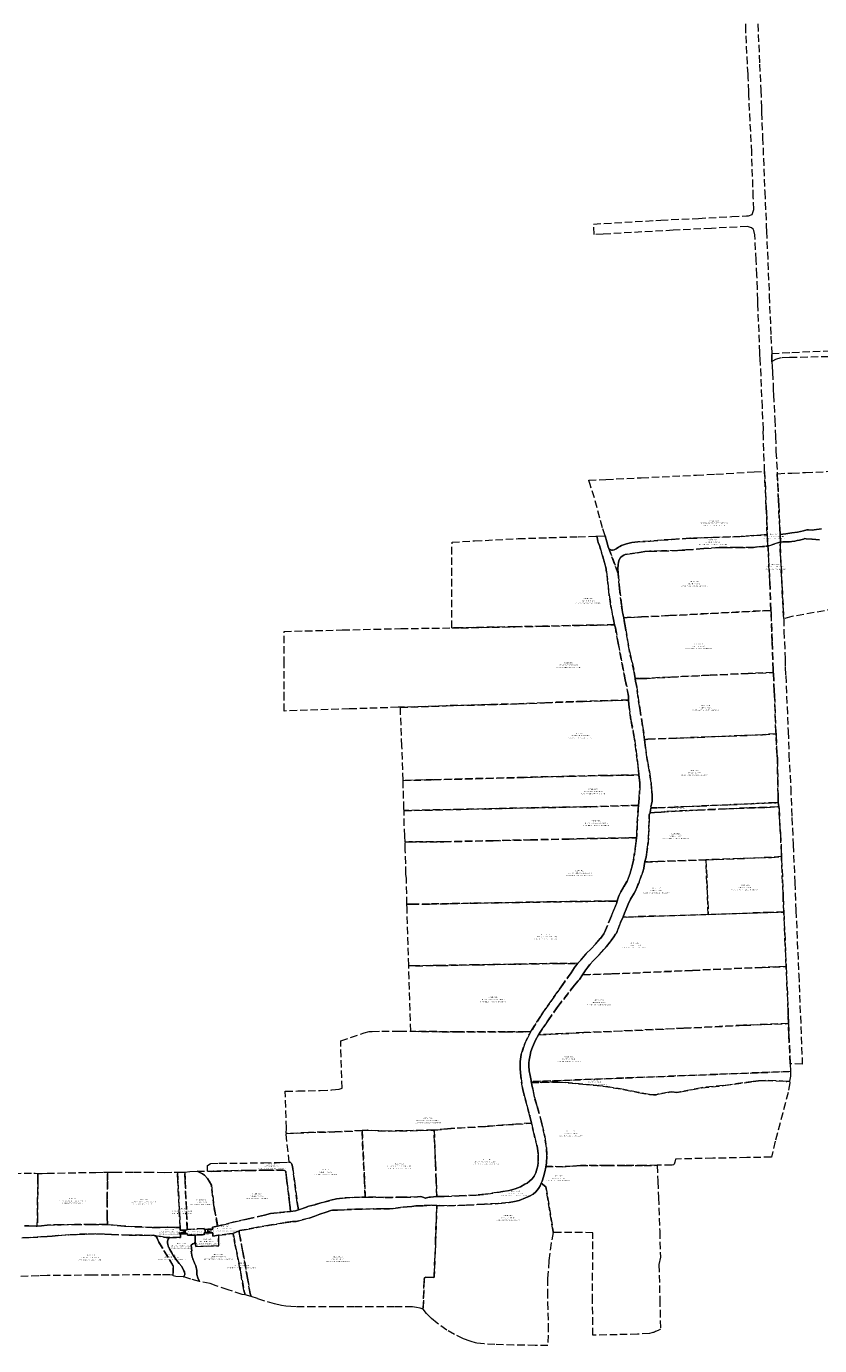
# Model space of a CAD drawing. Header units: metres. Extents: x 188526 to 197860, y 581431 to 587564.
# Tile 4 of 31: x 190972 to 192037, y 581779 to 583551. Entities that reach past the tile are written whole.
import ezdxf
from ezdxf.enums import TextEntityAlignment as Align

# ---------------------------------------------------------------- set-up
doc = ezdxf.new("R2010")
doc.units = ezdxf.units.M
doc.linetypes.add('DASHEDX2', pattern=[14, 10, -4])
doc.layers.add('B-WA-KG-GRENS_KADASTRAAL-G', color=150, linetype='DASHEDX2', lineweight=18)
doc.layers.add('B-WA-KG-GRENS_KADASTRAAL-T50', color=130, linetype='Continuous', lineweight=50)
doc.styles.add('NLCS-ISO-T25', font='NLCS-ISO.ttf', dxfattribs={"height": 2.5})

msp = doc.modelspace()

# ---------------------------------------------------------------- linework, layer by layer
at = {"flags": 128}
for points in [[(191184.6, 581932.2), (191176.9, 581929.7)], [(191220.5, 581933.2), (191214.5, 581932)]]:
    msp.add_lwpolyline(points, dxfattribs=at)
at = {"layer": 'B-WA-KG-GRENS_KADASTRAAL-G'}
for points in [[(191954.2, 583553.8), (191956.6, 583500), (191958.2, 583465.2), (191959.3, 583441.7), (191959.2, 583435.3), (191960.6, 583401.5), (191963.5, 583328.4), (191965.6, 583282.2), (191965.8, 583275.7), (191969.5, 583189), (191971.7, 583134.8), (191973, 583111.5), (191973.2, 583100), (191973.4, 583093.9), (191974, 583086.1), (191975, 583061.7), (191975.3, 583056.2), (191977, 583022.8), (191977.8, 583000), (191978.4, 582985.6), (191978.5, 582979.8), (191980.3, 582949.8), (191982, 582913.6), (191982.2, 582907.8), (191983.6, 582876.8), (191984, 582868.4), (191984.5, 582858.2), (191984.5, 582858.2), (191982.4, 582857.6), (191967.5, 582852.7), (191966.8, 582868), (191965.9, 582898.5), (191965.4, 582904.3), (191963.3, 582952.9), (191961.6, 583000), (191961.4, 583005.1), (191961.6, 583009.3), (191960.3, 583039.1), (191957.8, 583097.4), (191957.5, 583102), (191957, 583112.4), (191954.3, 583177.5), (191954.4, 583182.8), (191953.7, 583198.4), (191953, 583216.4), (191951.9, 583236.5), (191950.2, 583270.6), (191948.7, 583276.6), (191947.8, 583278.4), (191945.6, 583279.9), (191940.3, 583281.9), (191891.8, 583279.4), (191840.6, 583276.8), (191746.7, 583271.7), (191734.6, 583271), (191733.6, 583285.2), (191824, 583290.4), (191874.5, 583292.8), (191919.3, 583295.1), (191938.9, 583296.1), (191941.5, 583296.3), (191946.7, 583297.9), (191948.7, 583304.6), (191948.1, 583320.9), (191946, 583381.5), (191942.1, 583458.3), (191942, 583463), (191941.3, 583481.7), (191941, 583486.3), (191940.3, 583499.9), (191940.3, 583500), (191938.3, 583541.6), (191938.3, 583544.2), (191938, 583556.7)], [(192049.2, 583107.1), (192000, 583105.8), (191996.9, 583105.8), (191985.4, 583105.5), (191980.8, 583104.2), (191977.7, 583103.1), (191973.9, 583100.9), (191973.2, 583100), (191973, 583111.5), (191973, 583111.5), (192000, 583112.8), (192070.2, 583116)], [(192039.8, 582876.1), (192029.9, 582874.6), (192027.1, 582874.2), (192022.3, 582874.5), (192020.2, 582874.5), (192015.3, 582873.3), (192007.5, 582871.7), (192000, 582870.5), (191991.8, 582869.2), (191987.8, 582868.8), (191984, 582868.4), (191984, 582868.4), (191983.6, 582876.8), (191982.2, 582907.8), (191982, 582913.6), (191980.3, 582949.8), (191994.7, 582950.8), (192000, 582950.9), (192018.1, 582951.6), (192063.4, 582953.5)], [(192037.2, 582861.1), (192026.9, 582862.1), (192019.2, 582862.6), (192017.1, 582862.8), (192015.4, 582862.3), (192010, 582860.9), (192007, 582860.1), (192003.7, 582859.4), (192000, 582859), (191998.2, 582858.7), (191986.9, 582858.3), (191984.5, 582858.2), (191984, 582868.4), (191984, 582868.4), (191987.8, 582868.8), (191991.8, 582869.2), (192000, 582870.5), (192007.5, 582871.7), (192015.3, 582873.3), (192020.2, 582874.5), (192022.3, 582874.5), (192027.1, 582874.2), (192029.9, 582874.6), (192039.8, 582876.1)], [(192071.1, 582770.9), (192001.9, 582758.6), (192000, 582758.1), (191988.9, 582755.4), (191984.1, 582853.8), (191984.5, 582858.2), (191984.5, 582858.2), (191986.9, 582858.3), (191998.2, 582858.7), (192000, 582859), (192003.7, 582859.4), (192007, 582860.1), (192010, 582860.9), (192015.4, 582862.3), (192017.1, 582862.8), (192019.2, 582862.6), (192026.9, 582862.1), (192037.2, 582861.1)], [(190941.1, 582010.4), (190982.1, 582010.8), (190984, 582010.7), (190987.6, 582010.6), (190987.5, 582000), (190987.5, 582000), (190986.9, 581954), (190986.8, 581939.9), (190985.3, 581939.9), (190975.1, 581940.1), (190969.4, 581940.1)], [(190969.4, 581940.1), (190975.1, 581940.1), (190985.3, 581939.9), (190986.8, 581939.9), (190992.6, 581940.2), (191000, 581941), (191018.7, 581941.6), (191036.7, 581941.8), (191059.3, 581941.9), (191079.8, 581942), (191081.1, 581941.9), (191093.8, 581940.7), (191103.9, 581939.6), (191119.5, 581938.9), (191141.1, 581938), (191152.6, 581938), (191161.6, 581938.3), (191172.2, 581938.1), (191176.8, 581937.7), (191178.4, 581938.1), (191178.7, 581934.1), (191183.8, 581934.1), (191184.2, 581929.6), (191178.9, 581929.3), (191178.9, 581924.6), (191163.8, 581924.5), (191159.8, 581924.4), (191142.6, 581927.4), (191140.1, 581927.3), (191128.1, 581927.4), (191109.9, 581927.8), (191086.3, 581928.6), (191076.8, 581929.1), (191065.2, 581929.3), (191053.4, 581928.9), (191040.8, 581928.7), (191029.3, 581928.2), (191014.9, 581927), (191006.5, 581926.4), (191000, 581925.9), (190991.4, 581925.2), (190977.5, 581924.4), (190965.8, 581923.9)], [(190965.8, 581923.9), (190977.5, 581924.4), (190991.4, 581925.2), (191000, 581925.9), (191006.5, 581926.4), (191014.9, 581927), (191029.3, 581928.2), (191040.8, 581928.7), (191053.4, 581928.9), (191065.2, 581929.3), (191076.8, 581929.1), (191086.3, 581928.6), (191109.9, 581927.8), (191128.1, 581927.4), (191140.1, 581927.3), (191142.6, 581927.4), (191145.6, 581926.2), (191146.4, 581925.6), (191146.9, 581924.9), (191147.6, 581923.4), (191149.9, 581918.2), (191169.4, 581886.4), (191169.4, 581873.9), (191164.7, 581874.5), (191152.6, 581874.5), (191060.1, 581873.8), (191000, 581873.3), (190988.6, 581873.2), (190947.1, 581871.3)]]:
    msp.add_lwpolyline(points, dxfattribs=at)
for points in [[(191963.3, 582952.9), (191965.4, 582904.3), (191965.9, 582898.5), (191966.8, 582868), (191962.9, 582867.9), (191948.7, 582866.8), (191931.8, 582865.8), (191892, 582864.3), (191862.9, 582863.3), (191838.5, 582861.7), (191809.8, 582859.6), (191793.1, 582858.3), (191785.2, 582857.5), (191778, 582855.9), (191771.3, 582853.6), (191769, 582852.3), (191767.1, 582851.2), (191763.8, 582849.1), (191761.3, 582847.7), (191759.2, 582847.5), (191757.5, 582847.5), (191755.9, 582848), (191754.8, 582848.5), (191754.1, 582849.7), (191753.3, 582851.6), (191751.6, 582858.6), (191749.2, 582866.4), (191745.7, 582877.4), (191742.2, 582890.5), (191734.7, 582917.4), (191729.1, 582935.4), (191727.3, 582940.8), (191727.3, 582941.1), (191750.2, 582942.2), (191797.7, 582944.5), (191871.9, 582948.1), (191897.9, 582949.4), (191949.1, 582952.6), (191963.3, 582952.9)], [(191249.2, 581929.8), (191245, 581929.3), (191229.9, 581927.4), (191222.6, 581926.4), (191222.3, 581930.9), (191216, 581930.7), (191215.7, 581935.5), (191222.3, 581935.8), (191222.2, 581938.2), (191228.9, 581939.7), (191234.3, 581941), (191249.9, 581944.9), (191268.2, 581949.1), (191291.6, 581954.6), (191299.7, 581956.7), (191308.8, 581957.8), (191322.1, 581958.9), (191326.7, 581959.5), (191333.4, 581960.4), (191337.4, 581961.7), (191340.3, 581962.6), (191351.4, 581966.4), (191359.2, 581968.4), (191369.3, 581971.5), (191381, 581974.4), (191388.7, 581976.4), (191396.5, 581977.5), (191409.5, 581978.2), (191422.4, 581978.8), (191427.1, 581978.7), (191441.6, 581978.5), (191453.9, 581978.3), (191478.4, 581978.5), (191497.3, 581979.1), (191500.9, 581979.4), (191503.1, 581979), (191505.8, 581978.1), (191507.5, 581977.4), (191507.9, 581977.2), (191509.5, 581977.6), (191513.1, 581978.5), (191514.6, 581978.8), (191518.8, 581978.9), (191521.9, 581979.5), (191522.8, 581979.7), (191523.1, 581979.6), (191525.6, 581979.4), (191532.9, 581979.7), (191553.4, 581980.5), (191575.8, 581981.4), (191588.7, 581982.5), (191606.8, 581985.5), (191618.6, 581987.2), (191628.6, 581990), (191635.4, 581992.7), (191641.3, 581995.9), (191644.5, 581997.5), (191647.7, 582000), (191651.2, 582003.2), (191653.9, 582006.8), (191656, 582011.2), (191657.4, 582016.1), (191658.8, 582020.9), (191659.2, 582025.2), (191659.3, 582036.8), (191658.4, 582044.5), (191653.8, 582062.6), (191650.3, 582078.1), (191648.2, 582087.6), (191640.4, 582115.6), (191638.5, 582123.2), (191635.9, 582141.2), (191635, 582151.1), (191635.1, 582160.6), (191636.6, 582170.4), (191640.7, 582183.4), (191647.6, 582197.7), (191649.6, 582201.1), (191663.8, 582223.6), (191690.2, 582261.2), (191703.4, 582280), (191708, 582287.2), (191709.2, 582288.7), (191712.4, 582292.6), (191716.4, 582296.9), (191723.9, 582305.7), (191730.2, 582311.9), (191736.1, 582318.3), (191742.8, 582325.9), (191747.3, 582332), (191748.5, 582334), (191757.5, 582356.2), (191763.1, 582369.6), (191764.5, 582372.3), (191765.4, 582376.1), (191766.3, 582379.4), (191767.2, 582381.8), (191768, 582384), (191768.9, 582386.1), (191770.4, 582388.8), (191773.6, 582393.9), (191779.2, 582404), (191782.8, 582413.5), (191785.5, 582423.6), (191787.3, 582431), (191789.5, 582446.3), (191791, 582457.2), (191791.1, 582461.3), (191791.7, 582464.3), (191791.8, 582467.1), (191792.4, 582481.2), (191793.6, 582500), (191793.9, 582504.7), (191794.9, 582514.3), (191795.7, 582529.9), (191795.6, 582535), (191794.5, 582545.5), (191793.8, 582551.9), (191792.8, 582563.2), (191788.7, 582593.9), (191783.9, 582619.7), (191780.8, 582639.9), (191780.6, 582646), (191780.7, 582651.4), (191776.1, 582673.4), (191766.8, 582722.4), (191762.9, 582742.9), (191761.9, 582747), (191760.3, 582754.4), (191757, 582772.3), (191754.6, 582787), (191752.8, 582803.4), (191751.2, 582817.9), (191750.2, 582824.4), (191747.1, 582835.2), (191741.4, 582853.6), (191740, 582857.5), (191739.5, 582859.4), (191738.5, 582864.5), (191738.2, 582866.1), (191749.2, 582866.4), (191751.6, 582858.6), (191753.3, 582851.6), (191754.1, 582849.7), (191766.7, 582816), (191768.5, 582795.8), (191771.1, 582773.7), (191772.9, 582762.3), (191773.4, 582759.9), (191774.1, 582756.4), (191774.7, 582752.7), (191776.6, 582742.6), (191781.7, 582711.5), (191785.4, 582696.8), (191788.3, 582683.7), (191789.6, 582674.9), (191790, 582671.1), (191791.1, 582666.1), (191795.6, 582635.2), (191799.5, 582611.6), (191801.7, 582596.5), (191802, 582592.8), (191802.3, 582589.7), (191803, 582585), (191805.5, 582566.1), (191808.6, 582549.7), (191810.8, 582535.4), (191811.7, 582524), (191812.3, 582517.5), (191812.3, 582510.3), (191811.5, 582506.2), (191810.9, 582504.3), (191810.5, 582503.1), (191810.8, 582502.1), (191810.4, 582500), (191810.2, 582499.1), (191809.5, 582494), (191808.9, 582493.1), (191808.5, 582491.9), (191808.2, 582486.5), (191807.9, 582473.6), (191807.3, 582460.6), (191805.8, 582445.4), (191804.1, 582435.3), (191802.7, 582429.3), (191802.7, 582428.8), (191801.8, 582423.8), (191801, 582420.1), (191799.7, 582415.5), (191794.7, 582401.4), (191790.2, 582391), (191788.3, 582386.9), (191783.2, 582378.9), (191780, 582372.1), (191777.5, 582365.2), (191775.4, 582359.9), (191773.5, 582355.1), (191770, 582347.3), (191765.4, 582335.3), (191764.6, 582333.3), (191763.3, 582331.7), (191760.9, 582328.3), (191757.2, 582323.2), (191749.5, 582313.6), (191741, 582303.8), (191733.2, 582296.1), (191729, 582291.5), (191722.4, 582282.7), (191718.7, 582277.2), (191714.6, 582271), (191713.1, 582269), (191708.1, 582263.1), (191685.5, 582234.4), (191672.3, 582215.6), (191662.9, 582201.6), (191659.9, 582196.4), (191655.8, 582189.2), (191651.6, 582180.2), (191649.5, 582174.4), (191648.5, 582169.5), (191647.3, 582162.7), (191646.8, 582159.1), (191646.9, 582154.8), (191647.2, 582148.4), (191648.6, 582142.1), (191649.7, 582135.3), (191650, 582133.7), (191650.3, 582132.1), (191650.9, 582129.4), (191652.2, 582123.7), (191654.2, 582113), (191657.9, 582100.8), (191664.4, 582077.3), (191668, 582059.8), (191670.3, 582045.3), (191671, 582033.7), (191670.5, 582024.9), (191669.8, 582021.5), (191669.6, 582019.8), (191669.6, 582019.1), (191668.4, 582012.5), (191666.6, 582006), (191664.6, 582000), (191663.4, 581997.4), (191663.3, 581997.2), (191661.8, 581994), (191659.5, 581990.2), (191658.1, 581988.1), (191656.3, 581985.9), (191652.6, 581982.8), (191647.8, 581979.9), (191642.4, 581977.6), (191633.7, 581974), (191627.7, 581972.9), (191620.1, 581971.6), (191605.4, 581970.1), (191587.4, 581969.1), (191562.7, 581967.9), (191536.9, 581967.1), (191523.2, 581967.6), (191516.3, 581967.8), (191504.9, 581967.2), (191494.9, 581966.8), (191489.6, 581965.9), (191483.2, 581965.6), (191477.8, 581965.4), (191464.6, 581963.4), (191459.8, 581963), (191452, 581962.9), (191437.9, 581963.1), (191423.9, 581962.3), (191412.6, 581962.4), (191398.8, 581961.8), (191389.8, 581961), (191387, 581961), (191383.1, 581961.2), (191380.9, 581960.6), (191374.5, 581958.7), (191366.2, 581955.7), (191359.4, 581952.9), (191351.9, 581950.5), (191337.7, 581946.9), (191334.4, 581946.1), (191329.6, 581945.9), (191317.9, 581944.2), (191298.6, 581940.9), (191281.2, 581938), (191267, 581935.4), (191258.8, 581933.8), (191257.7, 581933.4), (191249.2, 581929.8)], [(191761.9, 582747), (191714.7, 582746.3), (191665, 582745.1), (191628.4, 582744.5), (191555.5, 582743), (191543.2, 582742.9), (191543.2, 582770.7), (191543.2, 582813.6), (191543.6, 582858.2), (191573.9, 582859.8), (191632.3, 582862.8), (191673.8, 582864.2), (191713, 582865.4), (191736.7, 582866.1), (191738.2, 582866.1), (191738.5, 582864.5), (191739.5, 582859.4), (191740, 582857.5), (191741.4, 582853.6), (191747.1, 582835.2), (191750.2, 582824.4), (191751.2, 582817.9), (191752.8, 582803.4), (191754.6, 582787), (191757, 582772.3), (191760.3, 582754.4), (191761.9, 582747)], [(191966.8, 582868), (191967.5, 582852.7), (191965.4, 582852.5), (191953.4, 582851.6), (191948.3, 582851), (191927, 582851.1), (191910, 582850.9), (191902.1, 582850.8), (191881.7, 582849.4), (191857.6, 582847.6), (191846.2, 582846.9), (191824.9, 582846.3), (191808.8, 582845.8), (191802.7, 582845.4), (191792.6, 582843.8), (191778.9, 582841.9), (191776.2, 582841.3), (191774.4, 582840.8), (191772.1, 582839.4), (191769.8, 582837.4), (191768.1, 582834.3), (191767.2, 582831.1), (191766.5, 582827.5), (191766.3, 582822.9), (191766.7, 582816), (191754.1, 582849.7), (191754.8, 582848.5), (191755.9, 582848), (191757.5, 582847.5), (191759.2, 582847.5), (191761.3, 582847.7), (191763.8, 582849.1), (191767.1, 582851.2), (191769, 582852.3), (191771.3, 582853.6), (191778, 582855.9), (191785.2, 582857.5), (191793.1, 582858.3), (191809.8, 582859.6), (191838.5, 582861.7), (191862.9, 582863.3), (191892, 582864.3), (191931.8, 582865.8), (191948.7, 582866.8), (191962.9, 582867.9), (191966.8, 582868)], [(191971.7, 582766.5), (191834.4, 582759.4), (191797.9, 582757.6), (191778.7, 582756.7), (191774.1, 582756.4), (191773.4, 582759.9), (191772.9, 582762.3), (191771.1, 582773.7), (191768.5, 582795.8), (191766.7, 582816), (191766.3, 582822.9), (191766.5, 582827.5), (191767.2, 582831.1), (191768.1, 582834.3), (191769.8, 582837.4), (191772.1, 582839.4), (191774.4, 582840.8), (191776.2, 582841.3), (191778.9, 582841.9), (191792.6, 582843.8), (191802.7, 582845.4), (191808.8, 582845.8), (191824.9, 582846.3), (191846.2, 582846.9), (191857.6, 582847.6), (191881.7, 582849.4), (191902.1, 582850.8), (191910, 582850.9), (191927, 582851.1), (191948.3, 582851), (191953.4, 582851.6), (191965.4, 582852.5), (191967.5, 582852.7), (191968, 582849.2), (191970.2, 582804.5), (191971.7, 582766.5)], [(191997.6, 582157.8), (191995.9, 582196.9), (191995.2, 582211.7), (191994.9, 582222.9), (191994.9, 582228.7), (191992.2, 582288.4), (191989.1, 582361.3), (191988.1, 582381.3), (191988.1, 582386.5), (191986.1, 582432.6), (191985.9, 582435.9), (191985.8, 582440.3), (191984.8, 582466.6), (191984.1, 582472.2), (191982.7, 582500), (191982.5, 582503), (191982, 582505.9), (191981.6, 582508.6), (191981.3, 582518.4), (191980.4, 582567), (191980, 582571.9), (191978.6, 582598.5), (191978.6, 582600.8), (191978.3, 582603.4), (191976.7, 582652.6), (191976.2, 582658.1), (191975.2, 582681.6), (191975, 582683.2), (191974.9, 582686.6), (191973.4, 582723.9), (191971.9, 582763.5), (191971.7, 582766.5), (191970.2, 582804.5), (191968, 582849.2), (191967.5, 582852.7), (191982.4, 582857.6), (191984.5, 582858.2), (191984.1, 582853.8), (191988.9, 582755.4), (191989.1, 582738.5), (191991, 582701.2), (191990.9, 582690.1), (191991.6, 582679.2), (191994.9, 582604.1), (191995.9, 582573), (191998.3, 582528.5), (191999.5, 582500), (192000, 582488.3), (192001.5, 582452), (192003.8, 582401.1), (192005.4, 582363.7), (192009.1, 582277.1), (192009.7, 582263.9), (192013.9, 582157.1), (192000, 582157.7), (191997.6, 582157.8)], [(191774.1, 582756.4), (191778.7, 582756.7), (191797.9, 582757.6), (191834.4, 582759.4), (191971.7, 582766.5), (191971.9, 582763.5), (191973.4, 582723.9), (191974.9, 582686.6), (191975, 582683.2), (191941.3, 582681.7), (191890.1, 582679.4), (191836.3, 582676.9), (191805.3, 582675.2), (191794.6, 582675.1), (191789.6, 582674.9), (191788.3, 582683.7), (191785.4, 582696.8), (191781.7, 582711.5), (191776.6, 582742.6), (191774.7, 582752.7), (191774.1, 582756.4)], [(191318.2, 582738.3), (191396.3, 582740.2), (191474.7, 582742), (191543.2, 582742.9), (191555.5, 582743), (191628.4, 582744.5), (191665, 582745.1), (191714.7, 582746.3), (191761.9, 582747), (191762.9, 582742.9), (191766.8, 582722.4), (191776.1, 582673.4), (191780.7, 582651.4), (191780.6, 582646), (191721, 582644.3), (191667.9, 582642.5), (191633.5, 582641), (191593.3, 582639.9), (191535.6, 582638.4), (191474.2, 582636.3), (191471.2, 582636.3), (191429.8, 582634.9), (191405.5, 582634.1), (191318, 582631.3), (191318.1, 582646.9), (191318.2, 582694.4), (191318.2, 582738.3)], [(191802, 582592.8), (191801.7, 582596.5), (191799.5, 582611.6), (191795.6, 582635.2), (191791.1, 582666.1), (191790, 582671.1), (191789.6, 582674.9), (191794.6, 582675.1), (191805.3, 582675.2), (191836.3, 582676.9), (191890.1, 582679.4), (191941.3, 582681.7), (191975, 582683.2), (191975.2, 582681.6), (191976.2, 582658.1), (191976.7, 582652.6), (191978.3, 582603.4), (191978.6, 582600.8), (191960.5, 582599.5), (191915.9, 582597.7), (191844.9, 582594.9), (191806.4, 582593.5), (191802, 582592.8)], [(191794.5, 582545.5), (191749.9, 582544.8), (191700.9, 582543.8), (191641.6, 582542.2), (191518.7, 582539.1), (191477.8, 582538.2), (191476.3, 582584.3), (191474.2, 582636.3), (191535.6, 582638.4), (191593.3, 582639.9), (191633.5, 582641), (191667.9, 582642.5), (191721, 582644.3), (191780.6, 582646), (191780.8, 582639.9), (191783.9, 582619.7), (191788.7, 582593.9), (191792.8, 582563.2), (191793.8, 582551.9), (191794.5, 582545.5)], [(191981.6, 582508.6), (191978.3, 582508.1), (191962.7, 582507.8), (191945.8, 582506.9), (191916.5, 582505.6), (191875.8, 582503.8), (191844.2, 582502.3), (191818.8, 582501.4), (191813.1, 582501.2), (191811.6, 582501.5), (191810.8, 582502.1), (191810.5, 582503.1), (191810.9, 582504.3), (191811.5, 582506.2), (191812.3, 582510.3), (191812.3, 582517.5), (191811.7, 582524), (191810.8, 582535.4), (191808.6, 582549.7), (191805.5, 582566.1), (191803, 582585), (191802.3, 582589.7), (191802, 582592.8), (191806.4, 582593.5), (191844.9, 582594.9), (191915.9, 582597.7), (191960.5, 582599.5), (191978.6, 582600.8), (191978.6, 582598.5), (191980, 582571.9), (191980.4, 582567), (191981.3, 582518.4), (191981.6, 582508.6)], [(191479.2, 582497.6), (191479.1, 582500), (191477.8, 582538.2), (191518.7, 582539.1), (191641.6, 582542.2), (191700.9, 582543.8), (191749.9, 582544.8), (191794.5, 582545.5), (191795.6, 582535), (191795.7, 582529.9), (191794.9, 582514.3), (191793.9, 582504.7), (191730, 582502.9), (191644.8, 582501.3), (191587.1, 582500), (191555.6, 582499.3), (191479.2, 582497.6)], [(191479.2, 582497.6), (191555.6, 582499.3), (191587.1, 582500), (191644.8, 582501.3), (191730, 582502.9), (191793.9, 582504.7), (191793.6, 582500), (191792.4, 582481.2), (191791.8, 582467.1), (191791.7, 582464.3), (191791.1, 582461.3), (191700.9, 582459.5), (191649, 582458.3), (191599, 582457.2), (191532.6, 582455.8), (191485.8, 582455.5), (191480.6, 582455.1), (191480.1, 582463.1), (191479.5, 582477), (191479.2, 582492), (191479.2, 582497.6)], [(191802.7, 582428.8), (191802.7, 582429.3), (191804.1, 582435.3), (191805.8, 582445.4), (191807.3, 582460.6), (191807.9, 582473.6), (191808.2, 582486.5), (191808.5, 582491.9), (191808.9, 582493.1), (191809.5, 582494), (191810.6, 582494.6), (191815.3, 582495.3), (191824.2, 582495.7), (191843, 582496.9), (191872.8, 582498.3), (191911.8, 582500), (191939.6, 582501.2), (191966.5, 582502), (191980.5, 582502.9), (191982.5, 582503), (191982.7, 582500), (191984.1, 582472.2), (191984.8, 582466.6), (191985.8, 582440.3), (191985.9, 582435.9), (191972.5, 582434.9), (191884.5, 582431.5), (191820, 582429.2), (191802.7, 582428.8)], [(191809.5, 582494), (191810.2, 582499.1), (191810.4, 582500), (191810.8, 582502.1), (191811.6, 582501.5), (191813.1, 582501.2), (191818.8, 582501.4), (191844.2, 582502.3), (191875.8, 582503.8), (191916.5, 582505.6), (191945.8, 582506.9), (191962.7, 582507.8), (191978.3, 582508.1), (191981.6, 582508.6), (191982, 582505.9), (191982.5, 582503), (191980.5, 582502.9), (191966.5, 582502), (191939.6, 582501.2), (191911.8, 582500), (191872.8, 582498.3), (191843, 582496.9), (191824.2, 582495.7), (191815.3, 582495.3), (191810.6, 582494.6), (191809.5, 582494)], [(191765.4, 582376.1), (191758.1, 582376.2), (191725.8, 582375.8), (191680.8, 582375.2), (191568, 582373.2), (191513.3, 582372.2), (191489.2, 582371.9), (191483.1, 582371.8), (191482.3, 582406.3), (191481.8, 582412.4), (191480.9, 582444.3), (191480.6, 582455.1), (191485.8, 582455.5), (191532.6, 582455.8), (191599, 582457.2), (191649, 582458.3), (191700.9, 582459.5), (191791.1, 582461.3), (191791, 582457.2), (191789.5, 582446.3), (191787.3, 582431), (191785.5, 582423.6), (191782.8, 582413.5), (191779.2, 582404), (191773.6, 582393.9), (191770.4, 582388.8), (191768.9, 582386.1), (191768, 582384), (191767.2, 582381.8), (191766.3, 582379.4), (191765.4, 582376.1)], [(191884.5, 582431.5), (191887.7, 582358.1), (191790.6, 582355.2), (191777.5, 582354.4), (191773.5, 582355.1), (191775.4, 582359.9), (191777.5, 582365.2), (191780, 582372.1), (191783.2, 582378.9), (191788.3, 582386.9), (191790.2, 582391), (191794.7, 582401.4), (191799.7, 582415.5), (191801, 582420.1), (191801.8, 582423.8), (191802.7, 582428.8), (191820, 582429.2), (191884.5, 582431.5)], [(191884.5, 582431.5), (191972.5, 582434.9), (191985.9, 582435.9), (191986.1, 582432.6), (191988.1, 582386.5), (191988.1, 582381.3), (191989.1, 582361.3), (191971.5, 582361), (191887.7, 582358.1), (191884.5, 582431.5)], [(191483.1, 582371.8), (191489.2, 582371.9), (191513.3, 582372.2), (191568, 582373.2), (191680.8, 582375.2), (191725.8, 582375.8), (191758.1, 582376.2), (191765.4, 582376.1), (191764.5, 582372.3), (191763.1, 582369.6), (191757.5, 582356.2), (191748.5, 582334), (191747.3, 582332), (191742.8, 582325.9), (191736.1, 582318.3), (191730.2, 582311.9), (191723.9, 582305.7), (191716.4, 582296.9), (191712.4, 582292.6), (191685, 582292.4), (191636.5, 582291.6), (191577.2, 582290.6), (191528.5, 582289.7), (191494.4, 582289.3), (191485.4, 582289.6), (191483.2, 582366.2), (191483.1, 582371.8)], [(191992.2, 582288.4), (191960.2, 582287.1), (191866.7, 582283.1), (191758, 582278.3), (191718.7, 582277.2), (191722.4, 582282.7), (191729, 582291.5), (191733.2, 582296.1), (191741, 582303.8), (191749.5, 582313.6), (191757.2, 582323.2), (191760.9, 582328.3), (191763.3, 582331.7), (191764.6, 582333.3), (191765.4, 582335.3), (191770, 582347.3), (191773.5, 582355.1), (191777.5, 582354.4), (191790.6, 582355.2), (191887.7, 582358.1), (191971.5, 582361), (191989.1, 582361.3), (191992.2, 582288.4)], [(191488.4, 582201.3), (191486.9, 582243.5), (191485.4, 582289.6), (191494.4, 582289.3), (191528.5, 582289.7), (191577.2, 582290.6), (191636.5, 582291.6), (191685, 582292.4), (191712.4, 582292.6), (191709.2, 582288.7), (191708, 582287.2), (191703.4, 582280), (191690.2, 582261.2), (191663.8, 582223.6), (191649.6, 582201.1), (191642.2, 582200.5), (191615.1, 582200.6), (191551, 582200.5), (191488.4, 582201.3)], [(191995.2, 582211.7), (191935, 582209.4), (191854.4, 582205.4), (191720.4, 582199.5), (191676.3, 582197.5), (191659.9, 582196.4), (191662.9, 582201.6), (191672.3, 582215.6), (191685.5, 582234.4), (191708.1, 582263.1), (191713.1, 582269), (191714.6, 582271), (191718.7, 582277.2), (191758, 582278.3), (191866.7, 582283.1), (191960.2, 582287.1), (191992.2, 582288.4), (191994.9, 582228.7), (191994.9, 582222.9), (191995.2, 582211.7)], [(191422.8, 582068.1), (191386.4, 582066.2), (191350.7, 582065.5), (191320.8, 582063.9), (191321.3, 582071.1), (191319.7, 582120.9), (191336.5, 582121.2), (191366.7, 582121.8), (191382.4, 582122.6), (191392, 582123.6), (191396.1, 582124.8), (191394.1, 582188.6), (191425.8, 582199.3), (191432.3, 582200.9), (191436.3, 582201.2), (191449.3, 582201.4), (191472.8, 582201.4), (191488.4, 582201.3), (191551, 582200.5), (191615.1, 582200.6), (191642.2, 582200.5), (191649.6, 582201.1), (191647.6, 582197.7), (191640.7, 582183.4), (191636.6, 582170.4), (191635.1, 582160.6), (191635, 582151.1), (191635.9, 582141.2), (191638.5, 582123.2), (191640.4, 582115.6), (191648.2, 582087.6), (191650.3, 582078.1), (191629.2, 582076.6), (191588.4, 582073.6), (191537.4, 582070.5), (191519.4, 582068.6), (191459.2, 582067.3), (191430.2, 582068.4), (191422.8, 582068.1)], [(191997.6, 582157.8), (191998.2, 582147.4), (191650, 582133.7), (191649.7, 582135.3), (191648.6, 582142.1), (191647.2, 582148.4), (191646.9, 582154.8), (191646.8, 582159.1), (191647.3, 582162.7), (191648.5, 582169.5), (191649.5, 582174.4), (191651.6, 582180.2), (191655.8, 582189.2), (191659.9, 582196.4), (191676.3, 582197.5), (191720.4, 582199.5), (191854.4, 582205.4), (191935, 582209.4), (191995.2, 582211.7), (191995.9, 582196.9), (191997.6, 582157.8)], [(191650, 582133.7), (191998.2, 582147.4), (191998.2, 582146.8), (191998, 582141.1), (191996.9, 582134.3), (191993, 582134.1), (191978.2, 582134.9), (191964.5, 582135.1), (191955.2, 582134.7), (191948.1, 582134), (191908.1, 582128.4), (191878.4, 582125.6), (191850.5, 582119.9), (191845.4, 582119.3), (191838.9, 582120), (191835.2, 582119.6), (191820.1, 582116.8), (191817.5, 582116.2), (191814.2, 582116), (191808.8, 582116.6), (191793.6, 582119.2), (191774.4, 582123.2), (191746.3, 582127.7), (191719.3, 582130.4), (191685.7, 582133.2), (191650.3, 582132.1), (191650, 582133.7)], [(191996.9, 582134.3), (191997, 582132.2), (191994.8, 582119.3), (191987.8, 582091.9), (191977.6, 582053.7), (191972.4, 582032.4), (191939.5, 582031.7), (191893.6, 582030.9), (191843.7, 582029.7), (191842.8, 582025.5), (191841.9, 582023.1), (191841, 582022.2), (191839, 582021.7), (191819.1, 582021.4), (191801.6, 582021.1), (191775.5, 582021.2), (191751.7, 582021.2), (191715.9, 582021), (191705.7, 582020.3), (191691.9, 582019.5), (191669.6, 582019.8), (191669.8, 582021.5), (191670.5, 582024.9), (191671, 582033.7), (191670.3, 582045.3), (191668, 582059.8), (191664.4, 582077.3), (191657.9, 582100.8), (191654.2, 582113), (191652.2, 582123.7), (191650.9, 582129.4), (191650.3, 582132.1), (191685.7, 582133.2), (191719.3, 582130.4), (191746.3, 582127.7), (191774.4, 582123.2), (191793.6, 582119.2), (191808.8, 582116.6), (191814.2, 582116), (191817.5, 582116.2), (191820.1, 582116.8), (191835.2, 582119.6), (191838.9, 582120), (191845.4, 582119.3), (191850.5, 582119.9), (191878.4, 582125.6), (191908.1, 582128.4), (191948.1, 582134), (191955.2, 582134.7), (191964.5, 582135.1), (191978.2, 582134.9), (191993, 582134.1), (191996.9, 582134.3)], [(191522.3, 582000), (191521.4, 582024.5), (191519.4, 582068.6), (191537.4, 582070.5), (191588.4, 582073.6), (191629.2, 582076.6), (191650.3, 582078.1), (191653.8, 582062.6), (191658.4, 582044.5), (191659.3, 582036.8), (191659.2, 582025.2), (191658.8, 582020.9), (191657.4, 582016.1), (191656, 582011.2), (191653.9, 582006.8), (191651.2, 582003.2), (191647.7, 582000), (191644.5, 581997.5), (191641.3, 581995.9), (191635.4, 581992.7), (191628.6, 581990), (191618.6, 581987.2), (191606.8, 581985.5), (191588.7, 581982.5), (191575.8, 581981.4), (191553.4, 581980.5), (191532.9, 581979.7), (191525.6, 581979.4), (191523.1, 581979.6), (191522.3, 582000)], [(191426.1, 582000), (191427.1, 581978.7), (191422.4, 581978.8), (191409.5, 581978.2), (191396.5, 581977.5), (191388.7, 581976.4), (191381, 581974.4), (191369.3, 581971.5), (191359.2, 581968.4), (191351.4, 581966.4), (191340.3, 581962.6), (191337.4, 581961.7), (191335.8, 581971.4), (191333.9, 581986.2), (191332, 582000), (191329.4, 582019.8), (191328.7, 582022.8), (191328.2, 582023.9), (191327.2, 582024.9), (191326.1, 582025.4), (191325, 582025.5), (191320.8, 582063.9), (191350.7, 582065.5), (191386.4, 582066.2), (191422.8, 582068.1), (191426.1, 582000)], [(191522.3, 582000), (191523.1, 581979.6), (191522.8, 581979.7), (191521.9, 581979.5), (191518.8, 581978.9), (191514.6, 581978.8), (191513.1, 581978.5), (191509.5, 581977.6), (191507.9, 581977.2), (191507.5, 581977.4), (191505.8, 581978.1), (191503.1, 581979), (191500.9, 581979.4), (191497.3, 581979.1), (191478.4, 581978.5), (191453.9, 581978.3), (191441.6, 581978.5), (191427.1, 581978.7), (191426.1, 582000), (191422.8, 582068.1), (191430.2, 582068.4), (191459.2, 582067.3), (191519.4, 582068.6), (191521.4, 582024.5), (191522.3, 582000)], [(191326.7, 581959.5), (191325.7, 581968.6), (191324.4, 581980.5), (191322, 582000), (191320.6, 582011.1), (191320.3, 582013.2), (191319.6, 582014), (191318.7, 582014.4), (191317, 582014.7), (191295, 582014.7), (191270.4, 582014.6), (191237.8, 582013.8), (191223.3, 582013.4), (191220.1, 582013.3), (191215.1, 582013.4), (191215.2, 582021.3), (191218.9, 582023.6), (191219.6, 582024), (191231.1, 582024.3), (191258.5, 582024.3), (191290.9, 582024.8), (191312.6, 582025.2), (191324.2, 582025.6), (191325, 582025.5), (191326.1, 582025.4), (191327.2, 582024.9), (191328.2, 582023.9), (191328.7, 582022.8), (191329.4, 582019.8), (191332, 582000), (191333.9, 581986.2), (191335.8, 581971.4), (191337.4, 581961.7), (191333.4, 581960.4), (191326.7, 581959.5)], [(191819.9, 582000), (191820.7, 581978.4), (191822.4, 581932.8), (191823.4, 581897.9), (191821.4, 581888.1), (191822.6, 581841.2), (191823.5, 581801.2), (191820.3, 581799.7), (191819.2, 581799.1), (191818, 581798.6), (191816.8, 581798.1), (191815.4, 581797.5), (191814, 581797), (191813.2, 581796.7), (191811.8, 581796.3), (191808.8, 581795.5), (191792.7, 581794.6), (191765.3, 581794), (191732.8, 581793.4), (191732.3, 581838.9), (191732.6, 581930.9), (191679.3, 581931.4), (191679.4, 581932.7), (191669.5, 581992.7), (191663.3, 581997.2), (191663.4, 581997.4), (191664.6, 582000), (191666.6, 582006), (191668.4, 582012.5), (191669.6, 582019.1), (191669.6, 582019.8), (191691.9, 582019.5), (191705.7, 582020.3), (191715.9, 582021), (191751.7, 582021.2), (191775.5, 582021.2), (191801.6, 582021.1), (191819.1, 582021.4), (191819.9, 582000)], [(190987.5, 582000), (190987.6, 582010.6), (190990.3, 582010.5), (190993.3, 582010.6), (191000, 582010.7), (191028.3, 582011.3), (191065.3, 582011.9), (191076, 582012), (191081.1, 582012.1), (191080.9, 582000), (191080.7, 581974.8), (191080.7, 581951.7), (191081.1, 581941.9), (191079.8, 581942), (191059.3, 581941.9), (191036.7, 581941.8), (191018.7, 581941.6), (191000, 581941), (190992.6, 581940.2), (190986.8, 581939.9), (190986.9, 581954), (190987.5, 582000)], [(191178.4, 581938.1), (191176.8, 581937.7), (191172.2, 581938.1), (191161.6, 581938.3), (191152.6, 581938), (191141.1, 581938), (191119.5, 581938.9), (191103.9, 581939.6), (191093.8, 581940.7), (191081.1, 581941.9), (191080.7, 581951.7), (191080.7, 581974.8), (191080.9, 582000), (191081.1, 582012.1), (191084.2, 582012.1), (191090.9, 582012), (191116, 582012.2), (191133.5, 582012.3), (191157.3, 582011.9), (191170.5, 582012.3), (191175, 582012.1), (191175.5, 582000), (191178.4, 581938.1)], [(191185.4, 581934.1), (191183.8, 581934.1), (191178.7, 581934.1), (191178.4, 581938.1), (191175.5, 582000), (191175, 582012.1), (191180.4, 582012.1), (191181.6, 582012.4), (191184.8, 582012.3), (191185.3, 582000), (191188.2, 581935.4), (191188.1, 581934.6), (191185.4, 581934.1)], [(191215.7, 581935.5), (191212, 581935.4), (191211, 581935.4), (191211, 581936.6), (191188.2, 581935.4), (191185.3, 582000), (191184.8, 582012.3), (191191.4, 582012.9), (191201.2, 582013.4), (191208.5, 582010.1), (191211.3, 582008.1), (191215.4, 582003.9), (191217.6, 582000), (191220.6, 581994.6), (191224.1, 581964.9), (191228.9, 581939.7), (191222.2, 581938.2), (191222.3, 581935.8), (191215.7, 581935.5)], [(191217.6, 582000), (191215.4, 582003.9), (191211.3, 582008.1), (191208.5, 582010.1), (191201.2, 582013.4), (191215.1, 582013.4), (191220.1, 582013.3), (191223.3, 582013.4), (191237.8, 582013.8), (191270.4, 582014.6), (191295, 582014.7), (191317, 582014.7), (191318.7, 582014.4), (191319.6, 582014), (191320.3, 582013.2), (191320.6, 582011.1), (191322, 582000), (191324.4, 581980.5), (191325.7, 581968.6), (191326.7, 581959.5), (191322.1, 581958.9), (191308.8, 581957.8), (191299.7, 581956.7), (191291.6, 581954.6), (191268.2, 581949.1), (191249.9, 581944.9), (191234.3, 581941), (191228.9, 581939.7), (191224.1, 581964.9), (191220.6, 581994.6), (191217.6, 582000)], [(191523.2, 581967.6), (191536.9, 581967.1), (191562.7, 581967.9), (191587.4, 581969.1), (191605.4, 581970.1), (191620.1, 581971.6), (191627.7, 581972.9), (191633.7, 581974), (191642.4, 581977.6), (191647.8, 581979.9), (191652.6, 581982.8), (191656.3, 581985.9), (191658.1, 581988.1), (191659.5, 581990.2), (191661.8, 581994), (191663.3, 581997.2), (191669.5, 581992.7), (191679.4, 581932.7), (191679.3, 581931.4), (191676.9, 581917.3), (191673.6, 581893.1), (191672, 581869.5), (191671.8, 581852.7), (191672, 581837.5), (191672.6, 581807.3), (191672.4, 581779.3), (191655.2, 581779.6), (191626.8, 581779.9), (191601.2, 581780.9), (191586.8, 581781.6), (191576.5, 581782.8), (191568, 581785.2), (191558.8, 581788.3), (191546.9, 581794.2), (191536.8, 581800.1), (191523.5, 581809.4), (191516.1, 581815.8), (191509.4, 581822.5), (191504.7, 581828.1), (191506.3, 581868.1), (191506.5, 581870.5), (191508.3, 581871.1), (191518.5, 581870.7), (191519.8, 581871.3), (191519.7, 581872.8), (191521.6, 581920.8), (191523.2, 581967.6)], [(191504.7, 581828.1), (191501, 581829.5), (191496, 581830.4), (191490.6, 581831.2), (191466, 581831.6), (191437, 581831.5), (191412.2, 581831.6), (191388.5, 581831.5), (191359.2, 581831.4), (191334.2, 581831.4), (191327, 581831.8), (191320.4, 581832.2), (191314.5, 581833.3), (191305.3, 581835.5), (191292.4, 581838.9), (191282.4, 581842.4), (191273.7, 581845.4), (191272.5, 581849.4), (191269.1, 581869.9), (191262.7, 581905.3), (191258, 581930.1), (191257.7, 581933.4), (191258.8, 581933.8), (191267, 581935.4), (191281.2, 581938), (191298.6, 581940.9), (191317.9, 581944.2), (191329.6, 581945.9), (191334.4, 581946.1), (191337.7, 581946.9), (191351.9, 581950.5), (191359.4, 581952.9), (191366.2, 581955.7), (191374.5, 581958.7), (191380.9, 581960.6), (191383.1, 581961.2), (191387, 581961), (191389.8, 581961), (191398.8, 581961.8), (191412.6, 581962.4), (191423.9, 581962.3), (191437.9, 581963.1), (191452, 581962.9), (191459.8, 581963), (191464.6, 581963.4), (191477.8, 581965.4), (191483.2, 581965.6), (191489.6, 581965.9), (191494.9, 581966.8), (191504.9, 581967.2), (191516.3, 581967.8), (191523.2, 581967.6), (191521.6, 581920.8), (191519.7, 581872.8), (191519.8, 581871.3), (191518.5, 581870.7), (191508.3, 581871.1), (191506.5, 581870.5), (191506.3, 581868.1), (191504.7, 581828.1)], [(191198.5, 581927.8), (191198.7, 581919.2), (191197.5, 581916.5), (191195.6, 581915.9), (191193.4, 581914.3), (191194.3, 581906.3), (191193.3, 581906), (191194.8, 581898.1), (191199.4, 581886.4), (191200.9, 581880.2), (191200.8, 581874.9), (191202.1, 581870.3), (191204.5, 581865.6), (191192.9, 581868.4), (191182.5, 581871.8), (191183.3, 581872.3), (191184, 581872.9), (191184.6, 581873.7), (191185, 581874.6), (191184.2, 581878.4), (191183.5, 581879.8), (191180.7, 581885.4), (191177.2, 581889.6), (191172.9, 581895.2), (191169, 581900.6), (191163.1, 581911.7), (191161.8, 581915.1), (191161.5, 581917.5), (191161.5, 581919.5), (191161.9, 581921), (191162.4, 581922.4), (191163.4, 581923.8), (191163.8, 581924.5), (191178.9, 581924.6), (191178.9, 581929.3), (191184.2, 581929.6), (191185.6, 581929.6), (191188.1, 581929.7), (191188.4, 581927.4), (191198.5, 581927.8)], [(191185.6, 581929.6), (191184.2, 581929.6), (191183.8, 581934.1), (191185.4, 581934.1), (191185.6, 581929.6)], [(191212, 581935.4), (191212.2, 581930.7), (191210.9, 581930.6), (191210.9, 581928.2), (191198.5, 581927.8), (191188.4, 581927.4), (191188.1, 581929.7), (191185.6, 581929.6), (191185.4, 581934.1), (191188.1, 581934.6), (191188.2, 581935.4), (191211, 581936.6), (191211, 581935.4), (191212, 581935.4)], [(191265.8, 581847.5), (191262, 581847.8), (191243, 581854.2), (191226.9, 581859.8), (191218.7, 581862.5), (191204.5, 581865.6), (191202.1, 581870.3), (191200.8, 581874.9), (191200.9, 581880.2), (191199.4, 581886.4), (191194.8, 581898.1), (191193.3, 581906), (191194.3, 581906.3), (191193.4, 581914.3), (191195.6, 581915.9), (191197.5, 581916.5), (191198.7, 581919.2), (191199.5, 581912.4), (191230.3, 581913.3), (191229.9, 581927.4), (191245, 581929.3), (191249.2, 581929.8), (191250, 581927.8), (191252.9, 581912.1), (191259.3, 581880.8), (191264, 581853.8), (191265.8, 581847.5)], [(191216, 581930.7), (191222.3, 581930.9), (191222.6, 581926.4), (191229.9, 581927.4), (191230.3, 581913.3), (191199.5, 581912.4), (191198.7, 581919.2), (191198.5, 581927.8), (191210.9, 581928.2), (191210.9, 581930.6), (191212.2, 581930.7), (191216, 581930.7)], [(191212, 581935.4), (191215.7, 581935.5), (191216, 581930.7), (191212.2, 581930.7), (191212, 581935.4)], [(191249.2, 581929.8), (191257.7, 581933.4), (191258, 581930.1), (191262.7, 581905.3), (191269.1, 581869.9), (191272.5, 581849.4), (191273.7, 581845.4), (191265.8, 581847.5), (191264, 581853.8), (191259.3, 581880.8), (191252.9, 581912.1), (191250, 581927.8), (191249.2, 581929.8)], [(191142.6, 581927.4), (191159.8, 581924.4), (191163.8, 581924.5), (191163.4, 581923.8), (191162.4, 581922.4), (191161.9, 581921), (191161.5, 581919.5), (191161.5, 581917.5), (191161.8, 581915.1), (191163.1, 581911.7), (191169, 581900.6), (191172.9, 581895.2), (191177.2, 581889.6), (191180.7, 581885.4), (191183.5, 581879.8), (191184.2, 581878.4), (191185, 581874.6), (191184.6, 581873.7), (191184, 581872.9), (191183.3, 581872.3), (191182.5, 581871.8), (191172.9, 581871.9), (191169.4, 581873.2), (191169.4, 581873.9), (191169.4, 581886.4), (191149.9, 581918.2), (191147.6, 581923.4), (191146.9, 581924.9), (191146.4, 581925.6), (191145.6, 581926.2), (191142.6, 581927.4)]]:
    msp.add_lwpolyline(points, close=True, dxfattribs=at)

# ---------------------------------------------------------------- texts
at = {"layer": 'B-WA-KG-GRENS_KADASTRAAL-T50', "style": 'NLCS-ISO-T25'}
for s, p in [('HDG00H 00188', (191895.6, 582885.9)), ('PROTESTANTSE GEMEENTE TE RYPTSJERK', (191895.6, 582882.8)), ('SLACHTEDK 1 9256HG RYPTSJERK', (191895.6, 582879.6)), ('HDG00H 01517', (191975.7, 582868.3)), ('HARLINGERSTRWG 113 8914AZ LEEUWARDEN', (191893.6, 582854.3)), ('WETTERSKIP FRYSLAN', (191893.6, 582857.4)), ('HDG00H 00212', (191893.6, 582860.5)), ('RAADHUISWG 7 9251GH BURGUM', (191975.7, 582862.1)), ('GEMEENTE TYTSJERKSTERADIEL', (191975.7, 582865.2)), ('RAADHUISWG 7 9251GH BURGUM', (191978.6, 582821.3)), ('GEMEENTE TYTSJERKSTERADIEL', (191978.6, 582824.5)), ('HDG00H 00267', (191978.6, 582827.6)), ('WESTER OMWEI 41 9254ED HURDEGARYP', (191869, 582798.3)), ('SINNIGE A. (ARJAN)', (191869, 582801.4)), ('HDG00H 00216', (191869, 582804.6)), ('CARO N. (NICOLINE)', (191726.4, 582778.5)), ('HDG00H 00292', (191726.4, 582781.7)), ('NIEUWLANDSWG 22 9256XB RYPTSJERK', (191726.4, 582775.4)), ('WESTER OMWEI 41 9254ED HURDEGARYP', (191874.6, 582714.5)), ('SINNIGE A. (ARJAN)', (191874.6, 582717.6)), ('HDG00H 00217', (191874.6, 582720.7)), ('STICHTING OP TOUTENBURG', (191700.1, 582692.2)), ('HDG00H 00293', (191700.1, 582695.4)), ('SWARTEWEISEIN 2 9255JB TYTSJERK', (191700.1, 582689.1)), ('HDG00H 00218', (191884.1, 582638)), ('WESTER OMWEI 41 9254ED HURDEGARYP', (191884.1, 582631.7)), ('SINNIGE A. (ARJAN)', (191884.1, 582634.9)), ('SWARTEWEISEIN 2 9255JB TYTSJERK', (191715.9, 582594.5)), ('STICHTING OP TOUTENBURG', (191715.9, 582597.7)), ('HDG00H 00297', (191715.9, 582600.8)), ('SINNIGE A. (ARJAN)', (191868.6, 582547.9)), ('HDG00H 00219', (191868.6, 582551)), ('WESTER OMWEI 41 9254ED HURDEGARYP', (191868.6, 582544.7)), ('SWARTEWEISEIN 2 9255JB TYTSJERK', (191733.2, 582519.5)), ('STICHTING OP TOUTENBURG', (191733.2, 582522.6)), ('HDG00H 00323', (191733.2, 582525.7)), ('HARLINGERSTRWG 113 8914AZ LEEUWARDEN', (191846.8, 582496.5)), ('WETTERSKIP FRYSLAN', (191846.8, 582499.6)), ('HDG00H 00266', (191846.8, 582502.8)), ('DE STAAT (RIJKSVASTGOEDBEDRIJF)', (191737.2, 582480.1)), ('HDG00H 00324', (191737.2, 582483.2)), ('K VOORHOUT 7 2511CW S GRAVENHAGE', (191737.2, 582477)), ('WESTER OMWEI 41 9254ED HURDEGARYP', (191844.2, 582459.7)), ('SINNIGE A. (ARJAN)', (191844.2, 582462.8)), ('HDG00H 00220', (191844.2, 582465.9)), ('K VOORHOUT 7 2511CW S GRAVENHAGE', (191714.9, 582410)), ('DE STAAT (RIJKSVASTGOEDBEDRIJF)', (191714.9, 582413.1)), ('HDG00H 00299', (191714.9, 582416.3)), ('SINNIGE A. (ARJAN)', (191817.9, 582389.8)), ('HDG00H 00221', (191817.9, 582392.9)), ('WESTER OMWEI 41 9254ED HURDEGARYP', (191936.8, 582390.8)), ('SINNIGE A. (ARJAN)', (191936.8, 582393.9)), ('HDG00H 00259', (191936.8, 582397)), ('WESTER OMWEI 41 9254ED HURDEGARYP', (191817.9, 582386.7)), ('K VOORHOUT 7 2511CW S GRAVENHAGE', (191668.9, 582324.6)), ('DE STAAT (RIJKSVASTGOEDBEDRIJF)', (191668.9, 582327.8)), ('HDG00H 00300', (191668.9, 582330.9)), ('HDG00H 00222', (191788.1, 582319.2)), ('SLACHTEDK 8 9254HE HARDEGARYP', (191788.1, 582313)), ('PIEKSTRA E. (EELKE)', (191788.1, 582316.1)), ('K VOORHOUT 7 2511CW S GRAVENHAGE', (191598.9, 582240.3)), ('DE STAAT (RIJKSVASTGOEDBEDRIJF)', (191598.9, 582243.4)), ('HDG00H 00303', (191598.9, 582246.5)), ('SLACHTEDK 8 9254HE HARDEGARYP', (191741, 582236.2)), ('PIEKSTRA E. (EELKE)', (191741, 582239.3)), ('HDG00H 00223', (191741, 582242.4)), ('SLACHTEDK 8 9254HE HARDEGARYP', (191700.5, 582160.1)), ('PIEKSTRA E. (EELKE)', (191700.5, 582163.2)), ('HDG00H 00224', (191700.5, 582166.3)), ('SLACHTEDK 8 9254HE HARDEGARYP', (191735.4, 582129.2)), ('PIEKSTRA E. (EELKE)', (191735.4, 582132.3)), ('HDG00H 00225', (191735.4, 582135.5)), ('K VOORHOUT 7 2511CW S GRAVENHAGE', (191511.1, 582077.7)), ('DE STAAT (RIJKSVASTGOEDBEDRIJF)', (191511.1, 582080.8)), ('HDG00H 00304', (191511.1, 582084)), ('SLACHTEDK 8 9254HE HARDEGARYP', (191703.1, 582060.5)), ('PIEKSTRA E. (EELKE)', (191703.1, 582063.6)), ('HDG00H 00496', (191703.1, 582066.8)), ('WETTERSKIP FRYSLAN', (191301.7, 582019.5)), ('HDG00H 00335', (191301.7, 582022.6)), ('K VOORHOUT 7 2511CW S GRAVENHAGE', (191472.9, 582016.7)), ('DE STAAT (RIJKSVASTGOEDBEDRIJF)', (191472.9, 582019.8)), ('HDG00H 00308', (191472.9, 582022.9)), ('K VOORHOUT 7 2511CW S GRAVENHAGE', (191589.4, 582022.5)), ('DE STAAT (RIJKSVASTGOEDBEDRIJF)', (191589.4, 582025.6)), ('HDG00H 00309', (191589.4, 582028.8)), ('HARLINGERSTRWG 113 8914AZ LEEUWARDEN', (191301.7, 582016.3)), ('OOSTERDK 19 9256XC RYPERKERK', (191374, 582008.6)), ('VLIEGER K. (KLAAS)', (191374, 582011.7)), ('HDG00H 00317', (191374, 582014.9)), ('SLACHTEDK 8 9254HE HARDEGARYP', (191686.4, 582000.2)), ('PIEKSTRA E. (EELKE)', (191686.4, 582003.3)), ('HDG00H 01697', (191686.4, 582006.5)), ('HDG00H 00311', (191281.8, 581982.5)), ('WETTERSKIP FRYSLAN', (191628.7, 581983.1)), ('HDG00H 00334', (191628.7, 581986.2)), ('EIJDEN N.A. VAN (NICOLAAS ALBERTUS)', (191033.9, 581972.9)), ('HILLAMAWG 50 9251KC BURGUM', (191033.9, 581969.8)), ('HDG00H 00313', (191033.9, 581976)), ('EIJDEN N.A. VAN (NICOLAAS ALBERTUS)', (191129.6, 581971.9)), ('HILLAMAWG 50 9251KC BURGUM', (191129.6, 581968.8)), ('HDG00H 00312', (191129.6, 581975)), ('OOSTERDK 19 9256XC RYPERKERK', (191206.8, 581968.2)), ('VLIEGER K. (KLAAS)', (191206.8, 581971.3)), ('HDG00H 00310', (191206.8, 581974.4)), ('OOSTERDK 19 9256XC RYPERKERK', (191281.8, 581976.2)), ('VLIEGER K. (KLAAS)', (191281.8, 581979.4)), ('HARLINGERSTRWG 113 8914AZ LEEUWARDEN', (191628.7, 581980)), ('RAADHUISWG 7 9251GH BURGUM', (191181.8, 581956.1)), ('GEMEENTE TYTSJERKSTERADIEL', (191181.8, 581959.2)), ('HDG00H 00339', (191181.8, 581962.4)), ('SLACHTEDK 8 9254HE HARDEGARYP', (191619.1, 581947.1)), ('PIEKSTRA E. (EELKE)', (191619.1, 581950.2)), ('HDG00H 00499', (191619.1, 581953.3)), ('RAADHUISWG 7 9251GH BURGUM', (191164.2, 581928.4)), ('GEMEENTE TYTSJERKSTERADIEL', (191164.2, 581931.6)), ('HDG00H 00342', (191164.2, 581934.7)), ('HARLINGERSTRWG 113 8914AZ LEEUWARDEN', (191198.8, 581928.4)), ('WETTERSKIP FRYSLAN', (191198.8, 581931.5)), ('HDG00H 00341', (191198.8, 581934.6)), ('HARLINGERSTRWG 113 8914AZ LEEUWARDEN', (191237.7, 581932.6)), ('WETTERSKIP FRYSLAN', (191237.7, 581935.7)), ('HDG00H 00340', (191237.7, 581938.9)), ('GEMEENTE TYTSJERKSTERADIEL', (191180.2, 581912.8)), ('HDG00H 00541', (191180.2, 581915.9)), ('HARLINGERSTRWG 113 8914AZ LEEUWARDEN', (191214.4, 581915.4)), ('WETTERSKIP FRYSLAN', (191214.4, 581918.5)), ('HDG00H 00525', (191214.4, 581921.7)), ('SWARTEWEISEIN 2 9255JB TYTSJERK', (191058.1, 581894)), ('STICHTING OP TOUTENBURG', (191058.1, 581897.2)), ('HDG00H 01492', (191058.1, 581900.3)), ('HARLINGERSTRWG 113 8914AZ LEEUWARDEN', (191166.9, 581894.1)), ('WETTERSKIP FRYSLAN', (191166.9, 581897.3)), ('HDG00H 00542', (191166.9, 581900.4)), ('RAADHUISWG 7 9251GH BURGUM', (191180.2, 581909.6)), ('HARLINGERSTRWG 113 8914AZ LEEUWARDEN', (191229.5, 581894.7)), ('WETTERSKIP FRYSLAN', (191229.5, 581897.8)), ('HDG00H 00526', (191229.5, 581900.9)), ('PIEKSTRA E. (EELKE)', (191390.5, 581894.8)), ('HDG00H 00500', (191390.5, 581898)), ('HARLINGERSTRWG 113 8914AZ LEEUWARDEN', (191261.5, 581883.1)), ('WETTERSKIP FRYSLAN', (191261.5, 581886.3)), ('HDG00H 00543', (191261.5, 581889.4)), ('SLACHTEDK 8 9254HE HARDEGARYP', (191390.5, 581891.7))]:
    msp.add_text(s, height=1.25, dxfattribs=at).set_placement(p, align=Align.CENTER)

doc.saveas('drawing.dxf')
